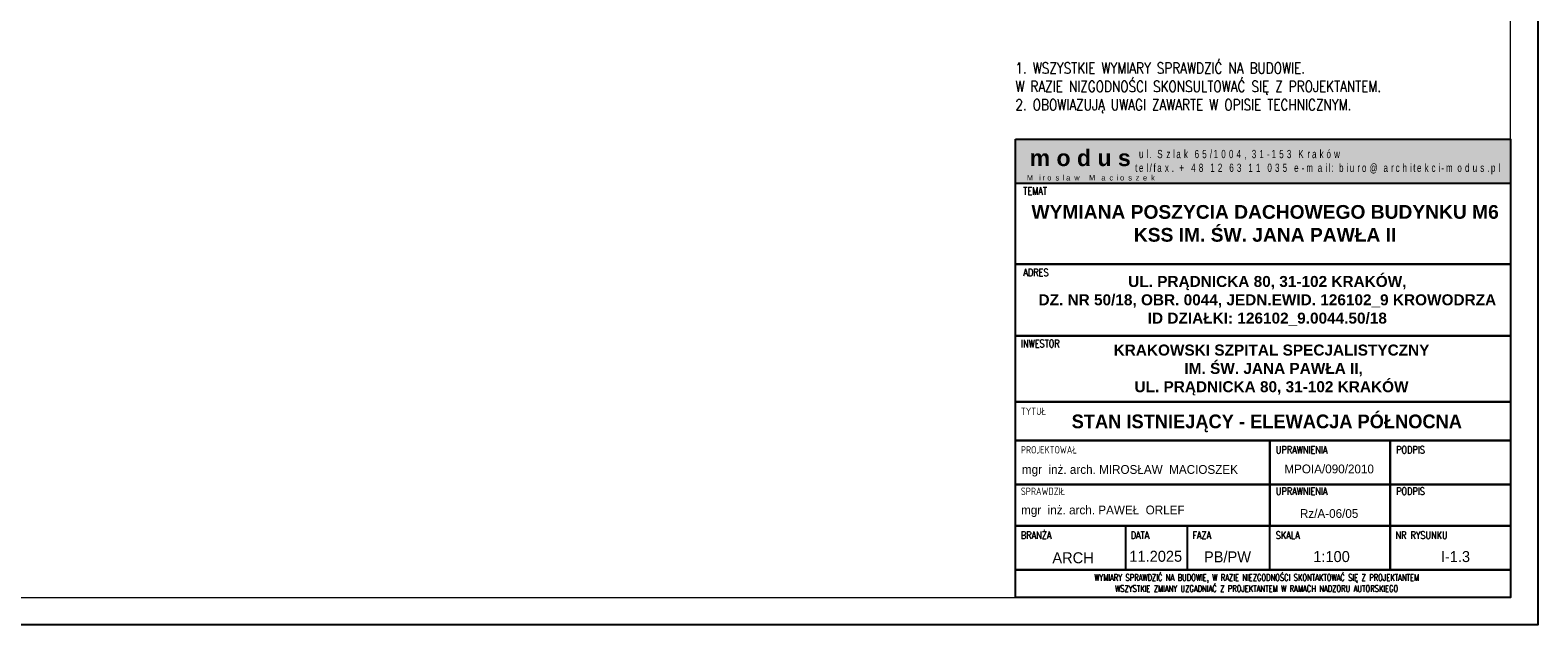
# Model space of a CAD drawing. Header units: millimetres. Extents: x 5973 to 39040, y 4443 to 37727.
# Tile 5 of 52: x 7452 to 10193, y 12278 to 13359. Entities that reach past the tile are written whole.
import ezdxf
from ezdxf.enums import TextEntityAlignment as Align

# ---------------------------------------------------------------- set-up
doc = ezdxf.new("R2010")
doc.units = ezdxf.units.MM
for name, color, linetype, lineweight in [('!MODUS_RAMKA', 1, 'Continuous', 15), ('_MODUS - Ramka', 1, 'Continuous', 15), ('MODUS_Opis', 8, 'Continuous', 13)]:
    doc.layers.add(name, color=color, linetype=linetype, lineweight=lineweight)
doc.styles.add('ARIAL', font='tahoma.ttf')
doc.styles.add('ARIAL TEEN', font='arial.ttf')
doc.styles.add('OPIS', font='romans.shx')
doc.styles.add('ROMANS', font='romans.shx', dxfattribs={"width": 0.8})
doc.styles.add('TXT', font='simplex.shx', dxfattribs={"width": 0.8})

msp = doc.modelspace()

# ---------------------------------------------------------------- hatches: boundary and pattern name
at = {"layer": '!MODUS_RAMKA'}
for color, points in [(254, [(10143.4741, 13160.95076), (9243.4741, 13160.95076), (9243.4741, 13080.95076), (10143.4741, 13080.95076)]), (250, [(9452.24988, 13150.95076), (9263.4741, 13150.95076), (9263.4741, 13098.08656), (9452.24988, 13098.08656)])]:
    msp.add_hatch(color=color, dxfattribs=at).paths.add_polyline_path(points)

# ---------------------------------------------------------------- linework, layer by layer
msp.add_lwpolyline([(9243.4741, 13160.95076), (10143.4741, 13160.95076), (10143.4741, 13080.95076), (9243.4741, 13080.95076)], close=True, dxfattribs=at)
at = {"layer": '!MODUS_RAMKA', "lineweight": 25}
for points in [[(9243.4741, 13080.95076), (10143.4741, 13080.95076), (10143.46904, 12934.07767), (9243.46904, 12934.07767)], [(9243.46328, 12934.07767), (10143.46328, 12934.07767), (10143.46328, 12934.07767), (9243.46328, 12934.07767)], [(9243.47504, 12934.07767), (10143.47504, 12934.07767), (10143.46904, 12803.60164), (9243.46904, 12803.60164)], [(9243.46904, 12803.60164), (10143.46904, 12803.60164), (10143.46904, 12683.20155), (9243.46904, 12683.20155)], [(9243.46904, 12803.60164), (10143.46904, 12803.60164), (10143.46904, 12683.20155), (9243.46904, 12683.20155)], [(9243.46904, 12683.20155), (10143.46904, 12683.20155), (10143.46904, 12613.20155), (9243.46904, 12613.20155)], [(9243.46904, 12613.20155), (9705.96904, 12613.20155), (9705.96904, 12533.20155), (9243.46904, 12533.20155)], [(9924.71904, 12533.20155), (9705.96904, 12533.20155), (9705.96904, 12613.20155), (9924.71904, 12613.20155)], [(10143.46904, 12533.20155), (9924.71904, 12533.20155), (9924.71904, 12613.20155), (10143.46904, 12613.20155)], [(9243.46904, 12533.20155), (9705.96904, 12533.20155), (9705.96904, 12457.79488), (9243.46904, 12457.79488)], [(9924.71904, 12457.79488), (9705.96904, 12457.79488), (9705.96904, 12533.20155), (9924.71904, 12533.20155)], [(10143.46904, 12457.79488), (9924.71904, 12457.79488), (9924.71904, 12533.20155), (10143.46904, 12533.20155)], [(9243.46904, 12457.79488), (10143.46904, 12457.79488), (10143.46904, 12377.79488), (9243.46904, 12377.79488)], [(9443.46904, 12377.79488), (9243.46904, 12377.79488), (9243.46904, 12457.79488), (9443.46904, 12457.79488)], [(9924.71904, 12377.79488), (9705.96904, 12377.79488), (9705.96904, 12457.79488), (9924.71904, 12457.79488)], [(10143.46904, 12377.79488), (9924.71904, 12377.79488), (9924.71904, 12457.79488), (10143.46904, 12457.79488)], [(10143.46904, 12327.79488), (9243.46904, 12327.79488), (9243.46904, 12377.79488), (10143.46904, 12377.79488)]]:
    msp.add_lwpolyline(points, close=True, dxfattribs=at)
msp.add_lwpolyline([(9555.63225, 12457.79488), (9555.63225, 12377.79488)], dxfattribs=at)
at = {"layer": '_MODUS - Ramka'}
msp.add_lwpolyline([(6193.46904, 15197.79488), (6193.46904, 12327.79488), (10143.46904, 12327.79488), (10143.46904, 15197.79488), (6193.46904, 15197.79488)], dxfattribs=at)
at = {"layer": 'Defpoints'}
msp.add_lwpolyline([(5993.46904, 13147.79488), (5993.46904, 15247.79488), (10193.46904, 15247.79488), (10193.46904, 12277.79488), (5993.46904, 12277.79488), (5993.46904, 15247.79488)], dxfattribs=at)
for points in [[(9243.4741, 13160.95076), (10143.4741, 13160.95076), (10143.46904, 12327.79488), (9243.46904, 12327.79488)], [(9243.4741, 13160.95076), (10143.46904, 13160.95076), (10143.46651, 12327.79488), (9243.47157, 12327.79488)]]:
    msp.add_lwpolyline(points, close=True, dxfattribs=at)

# ---------------------------------------------------------------- texts
at = {"layer": '!MODUS_RAMKA', "transparency": 33554687, "style": 'TXT', "width": 0.8}
for s, height, p in [('TEMAT', 13.498945, (9257.85271, 13060.14839)), ('ADRES', 13.498945, (9257.96112, 12912.08958)), ('INWESTOR', 13.498945, (9253.64031, 12782.51336)), ('TYTUŁ', 13.498945, (9253.47347, 12659.41007)), ('PROJEKTOWAŁ', 13.4989454, (9253.47347, 12589.41007)), ('UPRAWNIENIA', 13.4989454, (9717.0163, 12589.42899)), ('PODPIS', 13.498945, (9935.7663, 12589.42899)), ('SPRAWDZIŁ', 13.498945, (9253.47347, 12514.00339)), ('UPRAWNIENIA', 13.4989454, (9717.0163, 12514.02231)), ('PODPIS', 13.498945, (9935.7663, 12514.02231)), ('BRANŻA', 13.498945, (9253.47549, 12434.02231)), ('DATA', 13.498945, (9453.11391, 12434.02231)), ('FAZA', 13.498945, (9565.27712, 12434.02231)), ('SKALA', 13.498945, (9717.0163, 12434.02231)), ('NR RYSUNKU', 13.498945, (9934.49748, 12434.02231))]:
    msp.add_text(s, height=height, dxfattribs=at).set_placement(p)
at = {"layer": '!MODUS_RAMKA', "transparency": 33554687, "style": 'ROMANS', "width": 0.75}
for s, p in [('WYMIARY SPRAWDZIĆ NA BUDOWIE, W RAZIE NIEZGODNOŚCI SKONTAKTOWAĆ SIĘ Z PROJEKTANTEM', (9682.20302, 12363.79495)), ('WSZYSTKIE ZMIANY UZGADNIAĆ Z PROJEKTANTEM W RAMACH NADZORU AUTORSKIEGO', (9682.20302, 12343.6649))]:
    msp.add_text(s, height=12, dxfattribs=at).set_placement(p, align=Align.MIDDLE_CENTER)
at = {"layer": '!MODUS_RAMKA', "color": 254, "insert": (9269.3714, 13142.15159), "char_height": 30, "width": 188.7757814, "attachment_point": 1, "style": 'ARIAL'}
msp.add_mtext('{\\fArial|b1|i0|c238|p34;m o d u s}', dxfattribs=at)
at = {"layer": '!MODUS_RAMKA', "color": 250, "attachment_point": 4, "style": 'ARIAL'}
for s, insert, char_height, width in [('{\\fArial|b0|i0|c238|p34;\\W0.7;\\T1.7; \\fArial|b0|i0|c0|p34;ul. \\fArial|b0|i0|c238|p34;Szlak 65/1004,\\fArial|b0|i0|c0|p34; 31-\\fArial|b0|i0|c238|p34;153\\fArial|b0|i0|c0|p34; Kraków \\Ptel/fax. + 48 12 6\\fArial|b0|i0|c238|p34;3\\fArial|b0|i0|c0|p34; \\fArial|b0|i0|c238|p34;1\\fArial|b0|i0|c0|p34;1 \\fArial|b0|i0|c238|p34;03\\fArial|b0|i0|c0|p34;5 e-mail: \\fArial|b0|i0|c238|p34;biuro@architekci-modus.pl}', (9461.23544, 13119.32143), 15, 997.539432), ('{\\fArial|b0|i0|c0|p34;\\W0.8;\\T2;Miros\\fArial|b0|i0|c238|p34;law Macioszek}', (9264.46229, 13090.90243), 10, 386.2707112)]:
    msp.add_mtext(s, dxfattribs=dict(at, insert=insert, char_height=char_height, width=width))
at = {"layer": '!MODUS_RAMKA', "linetype": 'ByBlock', "lineweight": 25, "attachment_point": 5, "style": 'ARIAL TEEN'}
for s, insert, char_height, width in [('{\\fArial|b1|i0|c238|p34;WYMIANA POSZYCIA DACHOWEGO BUDYNKU M6 \\PKSS IM. ŚW. JANA PAWŁA II }', (9697.57435, 13007.82806), 25, 873.9377234), ('{\\fArial|b1|i0|c238|p34;UL. PRĄDNICKA 80, 31-102 KRAKÓW, \\PDZ. NR 50/18, OBR. 0044, JEDN.EWID. 126102_9 KROWODRZA\\PID DZIAŁKI: 126102_9.0044.50/18}', (9701.60146, 12867.20518), 20, 893.9756175), ('{\\fArial|b1|i0|c238|p34;KRAKOWSKI SZPITAL SPECJALISTYCZNY\\P IM. ŚW. JANA PAWŁA II, \\PUL. PRĄDNICKA 80, 31-102 KRAKÓW}', (9709.20633, 12741.3046), 20, 797.2516849)]:
    msp.add_mtext(s, dxfattribs=dict(at, insert=insert, char_height=char_height, width=width))
at = {"layer": '!MODUS_RAMKA', "linetype": 'ByBlock', "transparency": 33554687, "attachment_point": 5, "style": 'ARIAL TEEN'}
for s, insert, char_height, width in [('{\\W0.95;\\fArial|b1|i0|c238|p34;STAN ISTNIEJĄCY - ELEWACJA PÓŁNOCNA}', (9700.63507, 12644.17365), 25, 897.5888561), ('{\\W0.95;mgr  in\\fArial|b0|i0|c238|p34;ż\\fArial|b0|i0|c0|p34;. arch. MIROS\\fArial|b0|i0|c238|p34;Ł\\fArial|b0|i0|c0|p34;AW  MACIOSZEK}', (9451.70645, 12557.97935), 16, 1403.5608433), ('{\\W0.95;MPOIA/090/2010}', (9813.96559, 12561.23257), 16, 1403.5608433), ('{\\W0.95;mgr  in\\fArial|b0|i0|c238|p34;ż\\fArial|b0|i0|c0|p34;. arch. PAWE\\fArial|b0|i0|c238|p34;Ł\\fArial|b0|i0|c0|p34;  ORLEF}', (9402.51412, 12484.35384), 16, 1403.5608433), ('{\\W0.95;Rz/A-06/05}', (9813.96559, 12480.18542), 16, 1403.5608433), ('{\\W0.95;ARCH}', (9348.36164, 12399.63348), 20, 1403.5608433), ('{\\W0.95;11.2025}', (9498.72328, 12402.37241), 20, 1403.5608433), ('{\\W0.95;PB/PW}', (9629.17397, 12401.31382), 20, 1403.5608433), ('{\\W0.95;1:100}', (9818.33824, 12401.85856), 20, 1403.5608433), ('{\\W0.95;I-1.3}', (10043.64693, 12401.85856), 20, 1403.5608433)]:
    msp.add_mtext(s, dxfattribs=dict(at, insert=insert, char_height=char_height, width=width))
at = {"layer": 'MODUS_Opis', "insert": (9243.4741, 13208.8812), "char_height": 20, "width": 878.2340698, "attachment_point": 7, "style": 'OPIS'}
msp.add_mtext('{\\W0.8;1. WSZYSTKIE WYMIARY SPRAWDZIĆ NA BUDOWIE. \\PW RAZIE NIZGODNOŚCI SKONSULTOWAĆ SIĘ Z PROJEKTANTEM.\\P2. OBOWIAZUJĄ UWAGI ZAWARTE W OPISIE TECHNICZNYM.}', dxfattribs=at)

doc.saveas('drawing.dxf')
